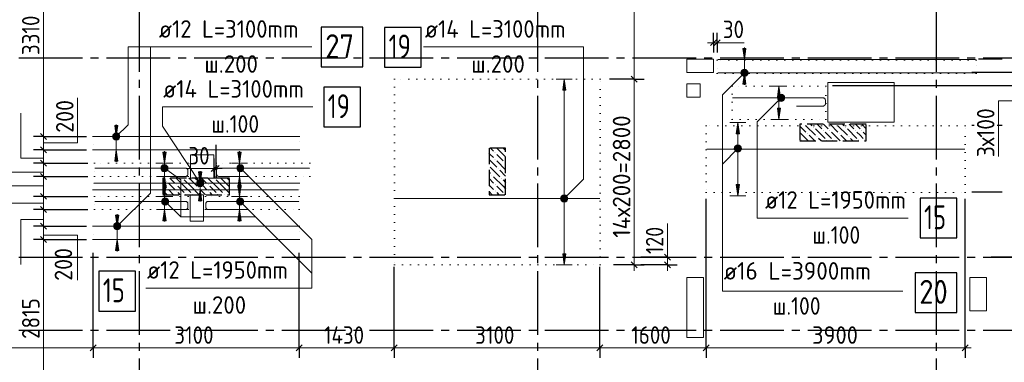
# Model space of a CAD drawing. Header units: millimetres. Extents: x 0 to 50400, y 0 to 35640.
# Tile 6 of 25: x 10717 to 25544, y 20677 to 25838. Entities that reach past the tile are written whole.
import ezdxf

# ---------------------------------------------------------------- set-up
doc = ezdxf.new("R2010")
doc.units = ezdxf.units.MM
for name, pattern in [('______2', [324, 240, -84]), ('______5', [1320, 960, -120, 120, -120]), ('______9', [120, 0, -120])]:
    doc.linetypes.add(name, pattern=pattern)
for name, color, linetype, lineweight in [('ДОП Верх по Х', 7, 'Continuous', 25), ('ЖБ Перекрытие верхний уровень', 7, 'Continuous', 35), ('ЖБ Пилон', 7, 'Continuous', 35), ('Общий01', 7, 'Continuous', 13), ('Позиционная метка номер позиции', 7, 'Continuous', 13), ('Размерная линия_ общее', 7, 'Continuous', 13), ('Тени', 7, 'Continuous', 13)]:
    doc.layers.add(name, color=color, linetype=linetype, lineweight=lineweight)
doc.layers.add('Оси', color=7, linetype='______5', true_color=0x656565)
doc.styles.add('ISOCPEUR', font='txt')

msp = doc.modelspace()

# ---------------------------------------------------------------- hatches: boundary and pattern name
at = {"layer": 'ДОП Верх по Х', "linetype": 'Continuous', "lineweight": 13, "transparency": 33554687}
for points in [[(21654, 25405), (21630, 25237), (21606, 25405)], [(22174, 24505), (22150, 24337), (22126, 24505)], [(12196, 24245), (12172, 24077), (12148, 24245)], [(12921, 23845), (12897, 23677), (12873, 23845)], [(14052, 23845), (14028, 23677), (14004, 23845)], [(13458, 23545), (13434, 23377), (13410, 23545)], [(12921, 23345), (12897, 23177), (12873, 23345)], [(14052, 23345), (14028, 23177), (14004, 23345)], [(21555, 23355), (21531, 23187), (21507, 23355)], [(12209, 22895), (12185, 22727), (12161, 22895)], [(18942, 22312), (18918, 22144), (18894, 22312)]]:
    msp.add_hatch(color=7, dxfattribs=at).paths.add_polyline_path(points, flags=16)
for points in [[(18942, 24776), (18918, 24944), (18894, 24776)], [(21654, 24869), (21630, 25037), (21606, 24869)], [(22174, 24669), (22150, 24837), (22126, 24669)], [(21555, 24119), (21531, 24287), (21507, 24119)], [(12196, 23709), (12172, 23877), (12148, 23709)], [(12921, 23309), (12897, 23477), (12873, 23309)], [(14052, 23309), (14028, 23477), (14004, 23309)], [(13458, 23109), (13434, 23277), (13410, 23109)], [(12921, 22809), (12897, 22977), (12873, 22809)], [(14052, 22809), (14028, 22977), (14004, 22809)], [(12209, 22359), (12185, 22527), (12161, 22359)]]:
    msp.add_hatch(color=7, dxfattribs=at).paths.add_polyline_path(points)
at = {"layer": 'ЖБ Пилон', "linetype": 'Continuous', "lineweight": -3, "transparency": 33554687}
for points in [[(22533, 24262), (22532, 24261), (22530, 24262)], [(22671, 24217), (22676, 24222), (22680, 24217), (22676, 24212)], [(22815, 24169), (22820, 24174), (22824, 24169), (22820, 24165)], [(22911, 24169), (22916, 24174), (22920, 24169), (22916, 24165)], [(23013, 24262), (23012, 24261), (23010, 24262)], [(23151, 24217), (23156, 24222), (23160, 24217), (23156, 24212)], [(23295, 24169), (23300, 24174), (23304, 24169), (23300, 24165)], [(23391, 24169), (23396, 24174), (23400, 24169), (23396, 24165)], [(22479, 24025), (22484, 24030), (22488, 24025), (22484, 24021)], [(22575, 24121), (22580, 24126), (22584, 24121), (22580, 24116)], [(22719, 24073), (22724, 24078), (22728, 24073), (22724, 24068)], [(22863, 24025), (22868, 24030), (22872, 24025), (22868, 24021)], [(22959, 24025), (22964, 24030), (22968, 24025), (22964, 24021)], [(23055, 24121), (23060, 24126), (23064, 24121), (23060, 24116)], [(23199, 24073), (23204, 24078), (23208, 24073), (23204, 24068)], [(23343, 24025), (23348, 24030), (23352, 24025), (23348, 24021)], [(23439, 24025), (23444, 24030), (23448, 24025), (23444, 24021)], [(17871, 23833), (17876, 23838), (17880, 23833), (17876, 23828)], [(17871, 23737), (17876, 23742), (17880, 23737), (17876, 23732)], [(17919, 23593), (17924, 23598), (17928, 23593), (17924, 23588)], [(18015, 23689), (18020, 23694), (18024, 23689), (18020, 23685)], [(13167, 23449), (13170, 23452), (13173, 23452), (13176, 23449), (13172, 23445)], [(13647, 23449), (13650, 23452), (13653, 23452), (13656, 23449), (13652, 23445)], [(17823, 23497), (17828, 23502), (17832, 23497), (17828, 23492)], [(17967, 23449), (17972, 23454), (17976, 23449), (17972, 23445)], [(12927, 23401), (12932, 23406), (12936, 23401), (12932, 23396)], [(12927, 23305), (12932, 23310), (12936, 23305), (12932, 23301)], [(13071, 23353), (13076, 23358), (13080, 23353), (13076, 23348)], [(13407, 23401), (13412, 23406), (13416, 23401), (13412, 23396)], [(13407, 23305), (13412, 23310), (13416, 23305), (13412, 23301)], [(13551, 23353), (13556, 23358), (13560, 23353), (13556, 23348)], [(17871, 23353), (17876, 23358), (17880, 23353), (17876, 23348)], [(13071, 23257), (13076, 23262), (13080, 23257), (13076, 23252)], [(13215, 23209), (13220, 23214), (13224, 23209), (13220, 23205)], [(13311, 23209), (13316, 23214), (13320, 23209), (13316, 23205)], [(13551, 23257), (13556, 23262), (13560, 23257), (13556, 23252)], [(13695, 23209), (13700, 23214), (13704, 23209), (13700, 23205)], [(13791, 23209), (13796, 23214), (13800, 23209), (13796, 23205)], [(17871, 23257), (17876, 23262), (17880, 23257), (17876, 23252)], [(18015, 23209), (18020, 23214), (18024, 23209), (18020, 23205)]]:
    msp.add_hatch(color=7, dxfattribs=at).paths.add_polyline_path(points, flags=16)
at = {"layer": 'Позиционная метка номер позиции', "linetype": 'Continuous', "lineweight": 13, "transparency": 33554687}
for points in [[(21668, 24999), (21592, 25076), (21578, 25051)], [(21682, 25024), (21616, 25089), (21592, 25076)], [(21682, 25024), (21592, 25076), (21668, 24999)], [(21682, 25051), (21644, 25089), (21616, 25089)], [(21682, 25051), (21616, 25089), (21682, 25024)], [(21644, 25089), (21682, 25051), (21668, 25076)], [(21668, 24999), (21578, 25051), (21644, 24985)], [(21644, 24985), (21578, 25051), (21578, 25024)], [(21644, 24985), (21578, 25024), (21616, 24985)], [(21616, 24985), (21578, 25024), (21592, 24999)], [(22223, 24622), (22147, 24699), (22133, 24674)], [(22223, 24622), (22133, 24674), (22199, 24608)], [(22199, 24608), (22133, 24674), (22133, 24647)], [(22199, 24608), (22133, 24647), (22171, 24608)], [(22171, 24608), (22133, 24647), (22147, 24622)], [(22237, 24647), (22171, 24712), (22147, 24699)], [(22237, 24647), (22147, 24699), (22223, 24622)], [(22237, 24674), (22199, 24712), (22171, 24712)], [(22237, 24674), (22171, 24712), (22237, 24647)], [(22199, 24712), (22237, 24674), (22223, 24699)], [(12120, 24091), (12210, 24039), (12134, 24116)], [(12120, 24064), (12186, 24025), (12120, 24091)], [(12120, 24091), (12186, 24025), (12210, 24039)], [(12159, 24025), (12120, 24064), (12134, 24039)], [(12120, 24064), (12159, 24025), (12186, 24025)], [(12134, 24116), (12224, 24064), (12159, 24129)], [(12134, 24116), (12210, 24039), (12224, 24064)], [(12159, 24129), (12224, 24064), (12224, 24091)], [(12159, 24129), (12224, 24091), (12186, 24129)], [(12186, 24129), (12224, 24091), (12210, 24116)], [(21569, 23859), (21492, 23936), (21479, 23911)], [(21569, 23859), (21479, 23911), (21544, 23845)], [(21544, 23845), (21479, 23911), (21479, 23884)], [(21544, 23845), (21479, 23884), (21517, 23845)], [(21517, 23845), (21479, 23884), (21492, 23859)], [(21583, 23884), (21517, 23949), (21492, 23936)], [(21583, 23884), (21492, 23936), (21569, 23859)], [(21583, 23911), (21544, 23949), (21517, 23949)], [(21583, 23911), (21517, 23949), (21583, 23884)], [(21544, 23949), (21583, 23911), (21569, 23936)], [(12842, 23605), (12874, 23649), (12852, 23631)], [(12874, 23649), (12842, 23605), (12847, 23578)], [(12874, 23649), (12847, 23578), (12901, 23654)], [(12901, 23654), (12847, 23578), (12865, 23556)], [(12901, 23654), (12865, 23556), (12927, 23645)], [(12927, 23645), (12865, 23556), (12891, 23547)], [(12927, 23645), (12891, 23547), (12945, 23623)], [(12945, 23623), (12891, 23547), (12918, 23552)], [(12945, 23623), (12918, 23552), (12949, 23596)], [(12949, 23596), (12918, 23552), (12940, 23569)], [(13988, 23614), (14026, 23652), (14002, 23639)], [(14026, 23652), (13988, 23614), (13988, 23587)], [(14026, 23652), (13988, 23587), (14054, 23652)], [(14054, 23652), (13988, 23587), (14002, 23562)], [(14054, 23652), (14002, 23562), (14078, 23639)], [(14078, 23639), (14002, 23562), (14026, 23548)], [(14078, 23639), (14026, 23548), (14092, 23614)], [(14092, 23614), (14026, 23548), (14054, 23548)], [(14092, 23614), (14054, 23548), (14092, 23587)], [(14092, 23587), (14054, 23548), (14078, 23562)], [(13381, 23374), (13458, 23425), (13431, 23431)], [(13381, 23374), (13431, 23431), (13386, 23401)], [(13389, 23348), (13458, 23425), (13381, 23374)], [(13386, 23401), (13431, 23431), (13405, 23422)], [(13389, 23348), (13479, 23407), (13458, 23425)], [(13410, 23329), (13479, 23407), (13389, 23348)], [(13410, 23329), (13488, 23380), (13479, 23407)], [(13437, 23324), (13488, 23380), (13410, 23329)], [(13437, 23324), (13482, 23353), (13488, 23380)], [(13482, 23353), (13437, 23324), (13464, 23332)], [(12857, 23114), (12895, 23152), (12870, 23139)], [(12895, 23152), (12857, 23114), (12857, 23087)], [(12895, 23152), (12857, 23087), (12922, 23152)], [(12922, 23152), (12857, 23087), (12870, 23062)], [(12922, 23152), (12870, 23062), (12947, 23139)], [(12947, 23139), (12870, 23062), (12895, 23048)], [(12947, 23139), (12895, 23048), (12960, 23114)], [(13985, 23114), (14023, 23152), (13999, 23139)], [(14023, 23152), (13985, 23114), (13985, 23087)], [(14023, 23152), (13985, 23087), (14050, 23152)], [(14050, 23152), (13985, 23087), (13999, 23062)], [(14050, 23152), (13999, 23062), (14075, 23139)], [(14075, 23139), (13999, 23062), (14023, 23048)], [(14075, 23139), (14023, 23048), (14089, 23114)], [(18866, 23158), (18956, 23106), (18880, 23182)], [(18866, 23130), (18932, 23092), (18866, 23158)], [(18866, 23158), (18932, 23092), (18956, 23106)], [(18904, 23092), (18866, 23130), (18880, 23106)], [(18866, 23130), (18904, 23092), (18932, 23092)], [(18880, 23182), (18970, 23130), (18904, 23196)], [(18880, 23182), (18956, 23106), (18970, 23130)], [(18904, 23196), (18970, 23130), (18970, 23158)], [(18904, 23196), (18970, 23158), (18932, 23196)], [(18932, 23196), (18970, 23158), (18956, 23182)], [(12960, 23114), (12895, 23048), (12922, 23048)], [(12960, 23114), (12922, 23048), (12960, 23087)], [(12960, 23087), (12922, 23048), (12947, 23062)], [(14089, 23114), (14023, 23048), (14050, 23048)], [(14089, 23114), (14050, 23048), (14089, 23087)], [(14089, 23087), (14050, 23048), (14075, 23062)], [(12133, 22741), (12223, 22689), (12147, 22766)], [(12133, 22714), (12199, 22675), (12133, 22741)], [(12133, 22741), (12199, 22675), (12223, 22689)], [(12172, 22675), (12133, 22714), (12147, 22689)], [(12133, 22714), (12172, 22675), (12199, 22675)], [(12147, 22766), (12237, 22714), (12172, 22779)], [(12147, 22766), (12223, 22689), (12237, 22714)], [(12172, 22779), (12237, 22714), (12237, 22741)], [(12172, 22779), (12237, 22741), (12199, 22779)], [(12199, 22779), (12237, 22741), (12223, 22766)]]:
    msp.add_hatch(color=7, dxfattribs=at).paths.add_polyline_path(points)

# ---------------------------------------------------------------- linework, layer by layer
at = {"layer": 'ДОП Верх по Х', "color": 251, "linetype": 'Continuous', "lineweight": 13, "true_color": 0x494949, "transparency": 33554687}
for p, q in [((21630, 25237), (21606, 25405)), ((21606, 25405), (21654, 25405)), ((21630, 25405), (21630, 25417)), ((21654, 25405), (21630, 25237)), ((21630, 25237), (21510, 25237)), ((21630, 25237), (21750, 25237)), ((21630, 25037), (21630, 25237)), ((18918, 24944), (18798, 24944)), ((18918, 24944), (18894, 24776)), ((18942, 24776), (18918, 24944)), ((18918, 24944), (19038, 24944)), ((18918, 24944), (18918, 24944)), ((21630, 25037), (21510, 25037)), ((21630, 25037), (21606, 24869)), ((21654, 24869), (21630, 25037)), ((21630, 25037), (21750, 25037)), ((18894, 24776), (18942, 24776)), ((18918, 22312), (18918, 24776)), ((21606, 24869), (21654, 24869)), ((21630, 24869), (21630, 24857)), ((22150, 24837), (22030, 24837)), ((22150, 24837), (22126, 24669)), ((22174, 24669), (22150, 24837)), ((22150, 24837), (22270, 24837)), ((22150, 24837), (22150, 24837)), ((22126, 24669), (22174, 24669)), ((22150, 24505), (22150, 24669)), ((22150, 24337), (22126, 24505)), ((22126, 24505), (22174, 24505)), ((22174, 24505), (22150, 24337)), ((22150, 24337), (22030, 24337)), ((22150, 24337), (22270, 24337)), ((22150, 24337), (22150, 24337)), ((12172, 24077), (12148, 24245)), ((12148, 24245), (12196, 24245)), ((12172, 24245), (12172, 24257)), ((12196, 24245), (12172, 24077)), ((21531, 24287), (21411, 24287)), ((21531, 24287), (21507, 24119)), ((21555, 24119), (21531, 24287)), ((21531, 24287), (21651, 24287)), ((21531, 24287), (21531, 24287)), ((12172, 24077), (12052, 24077)), ((12172, 24077), (12292, 24077)), ((12172, 23877), (12172, 24077)), ((21507, 24119), (21555, 24119)), ((21531, 23355), (21531, 24119)), ((12172, 23877), (12052, 23877)), ((12172, 23877), (12148, 23709)), ((12196, 23709), (12172, 23877)), ((12172, 23877), (12292, 23877)), ((12897, 23677), (12873, 23845)), ((12873, 23845), (12921, 23845)), ((12897, 23845), (12897, 23857)), ((12921, 23845), (12897, 23677)), ((14028, 23677), (14004, 23845)), ((14004, 23845), (14052, 23845)), ((14028, 23845), (14028, 23857)), ((14052, 23845), (14028, 23677)), ((12148, 23709), (12196, 23709)), ((12172, 23709), (12172, 23697)), ((12897, 23677), (12777, 23677)), ((12897, 23677), (13017, 23677)), ((12897, 23477), (12897, 23677)), ((14028, 23677), (13908, 23677)), ((14028, 23677), (14148, 23677)), ((14028, 23477), (14028, 23677)), ((12897, 23477), (12777, 23477)), ((12897, 23477), (12873, 23309)), ((12921, 23309), (12897, 23477)), ((12897, 23477), (13017, 23477)), ((13434, 23377), (13410, 23545)), ((13410, 23545), (13458, 23545)), ((13434, 23545), (13434, 23557)), ((13458, 23545), (13434, 23377)), ((14028, 23477), (13908, 23477)), ((14028, 23477), (14004, 23309)), ((14052, 23309), (14028, 23477)), ((14028, 23477), (14148, 23477)), ((12897, 23177), (12873, 23345)), ((12873, 23345), (12921, 23345)), ((12873, 23309), (12921, 23309)), ((12897, 23345), (12897, 23357)), ((12921, 23345), (12897, 23177)), ((12897, 23309), (12897, 23297)), ((13434, 23377), (13314, 23377)), ((13434, 23277), (13314, 23277)), ((13434, 23277), (13410, 23109)), ((13434, 23377), (13554, 23377)), ((13434, 23277), (13434, 23377)), ((13458, 23109), (13434, 23277)), ((13434, 23277), (13554, 23277)), ((14028, 23177), (14004, 23345)), ((14004, 23345), (14052, 23345)), ((14004, 23309), (14052, 23309)), ((14028, 23345), (14028, 23357)), ((14052, 23345), (14028, 23177)), ((14028, 23309), (14028, 23297)), ((21531, 23187), (21507, 23355)), ((21507, 23355), (21555, 23355)), ((21555, 23355), (21531, 23187)), ((12897, 23177), (12777, 23177)), ((12897, 23177), (13017, 23177)), ((12897, 22977), (12897, 23177)), ((14028, 23177), (13908, 23177)), ((14028, 23177), (14148, 23177)), ((14028, 22977), (14028, 23177)), ((21531, 23187), (21411, 23187)), ((21531, 23187), (21651, 23187)), ((21531, 23187), (21531, 23187)), ((13410, 23109), (13458, 23109)), ((13434, 23109), (13434, 23097)), ((12185, 22727), (12161, 22895)), ((12161, 22895), (12209, 22895)), ((12185, 22895), (12185, 22907)), ((12209, 22895), (12185, 22727)), ((12897, 22977), (12777, 22977)), ((12897, 22977), (12873, 22809)), ((12921, 22809), (12897, 22977)), ((12897, 22977), (13017, 22977)), ((14028, 22977), (13908, 22977)), ((14028, 22977), (14004, 22809)), ((14052, 22809), (14028, 22977)), ((14028, 22977), (14148, 22977)), ((12185, 22727), (12065, 22727)), ((12185, 22727), (12305, 22727)), ((12185, 22527), (12185, 22727)), ((12873, 22809), (12921, 22809)), ((12897, 22809), (12897, 22797)), ((14004, 22809), (14052, 22809)), ((14028, 22809), (14028, 22797)), ((12185, 22527), (12065, 22527)), ((12185, 22527), (12161, 22359)), ((12209, 22359), (12185, 22527)), ((12185, 22527), (12305, 22527)), ((12161, 22359), (12209, 22359)), ((12185, 22359), (12185, 22347)), ((18918, 22144), (18894, 22312)), ((18894, 22312), (18942, 22312)), ((18942, 22312), (18918, 22144)), ((18918, 22144), (18798, 22144)), ((18918, 22144), (19038, 22144)), ((18918, 22144), (18918, 22144))]:
    msp.add_line(p, q, dxfattribs=at)
at = {"layer": 'ДОП Верх по Х', "color": 7, "linetype": 'Continuous', "lineweight": 18, "transparency": 33554687}
for p, q in [((25112, 25237), (21228, 25237)), ((25112, 25037), (21228, 25037)), ((14919, 24077), (11831, 24077)), ((14919, 23877), (11831, 23877)), ((24947, 23887), (21063, 23887)), ((14918, 23377), (11832, 23377)), ((14918, 23277), (11832, 23277)), ((19453, 23144), (16367, 23144)), ((14919, 22727), (11831, 22727)), ((14919, 22527), (11831, 22527))]:
    msp.add_line(p, q, dxfattribs=at)
at = {"layer": 'ДОП Верх по Х', "color": 7, "linetype": 'Continuous', "lineweight": 25, "transparency": 33554687}
for points in [[(15259, 25127), (15883, 25127), (15883, 25727), (15259, 25727), (15259, 25127)], [(16213, 25123), (16765, 25123), (16765, 25723), (16213, 25723), (16213, 25123)], [(15295, 24223), (15847, 24223), (15847, 24823), (15295, 24823), (15295, 24223)], [(24275, 22550), (24827, 22550), (24827, 23150), (24275, 23150), (24275, 22550)], [(11909, 21449), (12461, 21449), (12461, 22049), (11909, 22049), (11909, 21449)], [(24203, 21426), (24827, 21426), (24827, 22026), (24203, 22026), (24203, 21426)]]:
    msp.add_lwpolyline(points, dxfattribs=at)
at = {"layer": 'ДОП Верх по Х', "color": 7, "linetype": 'Continuous', "lineweight": 18, "transparency": 33554687}
for points in [[(22412, 24537), (22815, 24537), (22822, 24538), (22828, 24540), (22834, 24544), (22839, 24548), (22843, 24553), (22847, 24559), (22849, 24565), (22850, 24572), (22850, 24626), (22849, 24632), (22847, 24639), (22843, 24645), (22839, 24650), (22834, 24654), (22828, 24657), (22822, 24660), (22815, 24660), (21451, 24660)], [(12812, 23477), (13215, 23477), (13222, 23478), (13228, 23480), (13234, 23484), (13239, 23488), (13243, 23493), (13247, 23499), (13249, 23505), (13250, 23512), (13250, 23566), (13249, 23572), (13247, 23579), (13243, 23585), (13239, 23590), (13234, 23594), (13228, 23597), (13222, 23600), (13215, 23600), (11851, 23600)], [(14120, 23477), (13716, 23477), (13710, 23478), (13703, 23480), (13697, 23484), (13692, 23488), (13688, 23493), (13685, 23499), (13683, 23505), (13682, 23512), (13682, 23566), (13683, 23572), (13685, 23579), (13688, 23585), (13692, 23590), (13697, 23594), (13703, 23597), (13710, 23600), (13716, 23600), (15081, 23600)], [(12812, 22977), (13215, 22977), (13222, 22978), (13228, 22980), (13234, 22984), (13239, 22988), (13243, 22993), (13247, 22999), (13249, 23005), (13250, 23012), (13250, 23066), (13249, 23072), (13247, 23079), (13243, 23085), (13239, 23090), (13234, 23094), (13228, 23097), (13222, 23100), (13215, 23100), (11851, 23100)], [(13958, 22977), (13555, 22977), (13549, 22978), (13542, 22980), (13536, 22984), (13531, 22988), (13527, 22993), (13524, 22999), (13521, 23005), (13520, 23012), (13520, 23066), (13521, 23072), (13524, 23079), (13527, 23085), (13531, 23090), (13536, 23094), (13542, 23097), (13549, 23100), (13555, 23100), (14919, 23100)]]:
    msp.add_lwpolyline(points, dxfattribs=at)
at = {"layer": 'ЖБ Перекрытие верхний уровень', "color": 7, "linetype": 'Continuous', "lineweight": 18, "transparency": 33554687}
for p, q in [((21163, 25242), (20763, 25242)), ((20763, 25242), (20763, 25042)), ((21163, 25042), (21163, 25242)), ((20763, 25042), (21163, 25042)), ((20964, 24872), (20764, 24872)), ((20764, 24872), (20764, 24672)), ((20964, 24672), (20964, 24872)), ((23885, 24892), (22885, 24892)), ((22885, 24892), (22885, 24292)), ((23885, 24292), (23885, 24892)), ((20764, 24672), (20964, 24672)), ((22885, 24292), (23885, 24292)), ((13641, 23802), (13291, 23802)), ((13291, 23802), (13291, 23452)), ((13641, 23452), (13641, 23802)), ((13291, 23452), (13641, 23452)), ((13486, 23202), (13286, 23202)), ((13286, 23202), (13286, 22802)), ((13486, 22802), (13486, 23202)), ((13286, 22802), (13486, 22802)), ((21015, 21952), (20765, 21952)), ((20765, 21952), (20765, 21052)), ((21015, 21052), (21015, 21952)), ((25275, 21952), (25025, 21952)), ((25025, 21952), (25025, 21452)), ((25275, 21452), (25275, 21952)), ((25025, 21452), (25275, 21452)), ((20765, 21052), (21015, 21052))]:
    msp.add_line(p, q, dxfattribs=at)
at = {"layer": 'ЖБ Пилон', "color": 253, "linetype": '______2', "lineweight": -3, "true_color": 0xa0a0a0, "transparency": 33554687}
for p, q in [((23465, 24262), (22465, 24262)), ((22465, 24262), (22465, 24012)), ((23465, 24012), (23465, 24262)), ((18035, 23902), (17785, 23902)), ((17785, 23902), (17785, 23202)), ((18035, 23202), (18035, 23902)), ((22465, 24012), (23465, 24012)), ((13875, 23452), (12875, 23452)), ((12875, 23452), (12875, 23202)), ((13875, 23202), (13875, 23452)), ((12875, 23202), (13875, 23202)), ((17785, 23202), (18035, 23202))]:
    msp.add_line(p, q, dxfattribs=at)
at = {"layer": 'ЖБ Пилон', "color": 253, "linetype": 'Continuous', "lineweight": -3, "true_color": 0xa0a0a0, "transparency": 33554687}
for p, q in [((22465, 24236), (22556, 24145)), ((22556, 24241), (22700, 24097)), ((22652, 24241), (22630, 24262)), ((22700, 24193), (22844, 24049)), ((22726, 24262), (22796, 24193)), ((22823, 24262), (22892, 24193)), ((22919, 24262), (23036, 24145)), ((23036, 24241), (23180, 24097)), ((23132, 24241), (23110, 24262)), ((23180, 24193), (23324, 24049)), ((23206, 24262), (23276, 24193)), ((23303, 24262), (23372, 24193)), ((23399, 24262), (23465, 24196)), ((22465, 24140), (22592, 24012)), ((22604, 24097), (22688, 24012)), ((22785, 24012), (22748, 24049)), ((22892, 24097), (22844, 24145)), ((22940, 24049), (22892, 24097)), ((22940, 24145), (23072, 24012)), ((23084, 24097), (23168, 24012)), ((23265, 24012), (23228, 24049)), ((23372, 24097), (23324, 24145)), ((23420, 24049), (23372, 24097)), ((23420, 24145), (23465, 24100)), ((17806, 23902), (17852, 23857)), ((17996, 23809), (17903, 23902)), ((17998, 23902), (18035, 23866)), ((17804, 23809), (17785, 23828)), ((17785, 23732), (17900, 23617)), ((17852, 23761), (17804, 23809)), ((17900, 23809), (17996, 23713)), ((17996, 23809), (18035, 23770)), ((17804, 23617), (17948, 23473)), ((17900, 23713), (18035, 23578)), ((12880, 23452), (12908, 23425)), ((12976, 23452), (13052, 23377)), ((13196, 23329), (13072, 23452)), ((13292, 23425), (13264, 23452)), ((13360, 23452), (13388, 23425)), ((13456, 23452), (13532, 23377)), ((13676, 23329), (13552, 23452)), ((13772, 23425), (13744, 23452)), ((13840, 23452), (13868, 23425)), ((17785, 23540), (17804, 23521)), ((17785, 23444), (17852, 23377)), ((17996, 23329), (17852, 23473)), ((18035, 23482), (17948, 23569)), ((12875, 23362), (12908, 23329)), ((13004, 23329), (12956, 23377)), ((12956, 23281), (13034, 23202)), ((13052, 23281), (13004, 23329)), ((13100, 23329), (13196, 23233)), ((13196, 23425), (13292, 23329)), ((13196, 23329), (13292, 23233)), ((13292, 23425), (13388, 23329)), ((13292, 23329), (13418, 23202)), ((13484, 23329), (13436, 23377)), ((13436, 23281), (13514, 23202)), ((13532, 23281), (13484, 23329)), ((13580, 23329), (13676, 23233)), ((13676, 23425), (13772, 23329)), ((13676, 23329), (13772, 23233)), ((13772, 23425), (13868, 23329)), ((13772, 23329), (13875, 23226)), ((17804, 23329), (17785, 23348)), ((17852, 23281), (17804, 23329)), ((17900, 23329), (17996, 23233)), ((17996, 23425), (18035, 23386)), ((17996, 23329), (18035, 23290)), ((12875, 23266), (12938, 23202)), ((13100, 23233), (13130, 23202)), ((13580, 23233), (13610, 23202)), ((17785, 23252), (17834, 23202)), ((17900, 23233), (17930, 23202))]:
    msp.add_line(p, q, dxfattribs=at)
at = {"layer": 'Общий01', "color": 7, "linetype": 'Continuous', "lineweight": 13, "transparency": 33554687}
for p, q in [((21220, 25492), (21627, 25492)), ((25866, 24614), (25454, 24614)), ((25454, 24614), (25454, 23777)), ((13646, 23596), (13236, 23596)), ((20470, 22263), (20470, 22766))]:
    msp.add_line(p, q, dxfattribs=at)
for points in [[(11076, 23983), (11588, 23983), (11588, 24663)], [(11076, 23542), (10326, 23542), (10326, 24452)], [(11076, 23750), (10736, 23750), (10736, 24430)], [(11076, 23334), (9916, 23334), (9916, 24244)], [(11076, 23073), (10326, 23073), (10326, 22163)], [(11076, 22828), (10736, 22828), (10736, 22148)], [(11076, 22594), (11588, 22594), (11588, 21914)]]:
    msp.add_lwpolyline(points, dxfattribs=at)
at = {"layer": 'Оси', "color": 8, "linetype": '______5', "lineweight": -3, "transparency": 33554687}
for p, q in [((12515, 32612), (12515, 8317)), ((18515, 32612), (18515, 8317)), ((24515, 32612), (24515, 8317)), ((8065, 25262), (42963, 25262)), ((8065, 22262), (42963, 22262)), ((8065, 21162), (42963, 21162))]:
    msp.add_line(p, q, dxfattribs=at)
at = {"layer": 'Позиционная метка номер позиции', "color": 7, "linetype": 'Continuous', "lineweight": 13, "transparency": 33554687}
for p, q in [((21592, 25076), (21592, 25076)), ((21668, 25076), (21668, 25076)), ((21592, 24999), (21592, 24999)), ((21668, 24999), (21668, 24999)), ((22147, 24699), (22147, 24699)), ((22147, 24622), (22147, 24622)), ((22223, 24699), (22223, 24699)), ((22223, 24622), (22223, 24622)), ((12134, 24116), (12134, 24116)), ((12134, 24039), (12134, 24039)), ((12210, 24116), (12210, 24116)), ((12210, 24039), (12210, 24039)), ((21531, 23897), (21298, 23664)), ((21492, 23936), (21492, 23936)), ((21569, 23936), (21569, 23936)), ((21492, 23859), (21492, 23859)), ((21569, 23859), (21569, 23859)), ((12852, 23631), (12852, 23631)), ((12927, 23645), (12927, 23645)), ((14002, 23639), (14002, 23639)), ((14078, 23639), (14078, 23639)), ((12865, 23556), (12865, 23556)), ((12940, 23569), (12940, 23569)), ((14002, 23562), (14002, 23562)), ((14078, 23562), (14078, 23562)), ((13389, 23348), (13389, 23348)), ((13405, 23422), (13405, 23422)), ((13464, 23332), (13464, 23332)), ((13479, 23407), (13479, 23407)), ((12870, 23139), (12870, 23139)), ((12947, 23139), (12947, 23139)), ((13999, 23139), (13999, 23139)), ((14075, 23139), (14075, 23139)), ((18880, 23182), (18880, 23182)), ((18956, 23182), (18956, 23182)), ((12870, 23062), (12870, 23062)), ((12947, 23062), (12947, 23062)), ((13999, 23062), (13999, 23062)), ((14037, 23100), (15115, 22022)), ((14075, 23062), (14075, 23062)), ((18880, 23106), (18880, 23106)), ((18956, 23106), (18956, 23106)), ((12147, 22766), (12147, 22766)), ((12147, 22689), (12147, 22689)), ((12223, 22766), (12223, 22766)), ((12223, 22689), (12223, 22689))]:
    msp.add_line(p, q, dxfattribs=at)
for points in [[(12172, 24077), (12349, 24254), (12349, 25427), (15116, 25427)], [(12185, 22727), (12685, 23227), (12685, 25427)], [(18918, 23144), (19208, 23434), (19208, 25427), (16798, 25427)], [(21630, 25037), (21298, 24705), (21298, 21750), (24018, 21750)], [(22185, 24660), (21824, 24300), (21824, 22850), (24094, 22850)], [(13434, 23377), (12870, 24233), (12870, 24523), (15132, 24523)], [(14040, 23600), (15115, 22526), (15115, 21796), (12615, 21796)], [(12896, 23600), (13142, 23427), (13142, 22867)], [(12908, 23100), (13142, 22867), (14270, 22867)]]:
    msp.add_lwpolyline(points, dxfattribs=at)
for centre in [(21630, 25037), (22185, 24660), (12172, 24077), (21531, 23897), (12896, 23600), (14040, 23600), (13434, 23377), (12908, 23100), (14037, 23100), (18918, 23144), (12185, 22727)]:
    msp.add_circle(centre, 54, dxfattribs=at)
at = {"layer": 'Размерная линия_ общее', "color": 7, "linetype": 'Continuous', "lineweight": 13, "transparency": 33554687}
for p, q in [((19972, 24943), (19972, 27442)), ((11076, 24077), (11076, 27192)), ((21163, 25492), (21073, 25492)), ((21163, 25492), (21220, 25492)), ((21220, 25492), (21310, 25492)), ((11076, 23877), (11076, 24077)), ((11076, 23677), (11076, 23877)), ((11076, 23477), (11076, 23677)), ((13646, 23596), (13556, 23596)), ((13676, 23596), (13646, 23596)), ((13676, 23596), (13766, 23596)), ((11076, 23177), (11076, 23477)), ((11076, 22977), (11076, 23177)), ((11076, 22727), (11076, 22977)), ((11076, 22527), (11076, 22727)), ((11076, 19712), (11076, 22527)), ((20470, 22263), (20470, 22353)), ((19972, 22143), (19972, 22053)), ((20470, 22143), (20470, 22053)), ((9015, 20895), (11825, 20895)), ((11825, 20895), (14925, 20895)), ((14925, 20895), (16355, 20895)), ((16355, 20895), (19455, 20895)), ((19455, 20895), (21055, 20895)), ((21055, 20895), (24955, 20895)), ((24955, 20895), (25045, 20895))]:
    msp.add_line(p, q, dxfattribs=at)
at = {"layer": 'Размерная линия_ общее', "color": 7, "linetype": 'Continuous', "lineweight": 25, "transparency": 33554687}
for p, q in [((21118, 25447), (21208, 25537)), ((21175, 25447), (21265, 25537)), ((20017, 24898), (19927, 24988)), ((11121, 24032), (11031, 24122)), ((11121, 23832), (11031, 23922)), ((11121, 23632), (11031, 23722)), ((13691, 23641), (13601, 23551)), ((13721, 23641), (13631, 23551)), ((11121, 23432), (11031, 23522)), ((11121, 23132), (11031, 23222)), ((11121, 22932), (11031, 23022)), ((11121, 22682), (11031, 22772)), ((11121, 22482), (11031, 22572)), ((20515, 22218), (20425, 22308)), ((20017, 22098), (19927, 22188)), ((20515, 22098), (20425, 22188)), ((11780, 20850), (11870, 20940)), ((14880, 20850), (14970, 20940)), ((16310, 20850), (16400, 20940)), ((19410, 20850), (19500, 20940)), ((21010, 20850), (21100, 20940)), ((24910, 20850), (25000, 20940))]:
    msp.add_line(p, q, dxfattribs=at)
at = {"layer": 'Размерная линия_ общее', "color": 7, "linetype": 'Continuous', "lineweight": -3, "transparency": 33554687}
for p, q in [((21163, 25492), (21163, 25642)), ((21220, 25492), (21220, 25642)), ((21163, 25492), (21163, 25342)), ((21163, 25492), (21163, 25342)), ((21220, 25492), (21220, 25342)), ((21220, 25492), (21220, 25437)), ((25512, 25242), (25155, 25242)), ((19972, 24943), (19822, 24943)), ((19972, 24943), (20122, 24943)), ((25091, 24242), (25055, 24242)), ((25512, 24242), (25434, 24242)), ((11076, 24077), (10926, 24077)), ((11076, 24077), (11226, 24077)), ((11076, 23877), (10926, 23877)), ((11076, 23877), (11226, 23877)), ((13646, 23596), (13646, 23746)), ((13676, 23596), (13676, 23746)), ((11076, 23677), (10926, 23677)), ((11076, 23677), (11226, 23677)), ((13646, 23596), (13646, 23446)), ((13646, 23596), (13646, 23596)), ((13676, 23596), (13676, 23446)), ((11076, 23477), (10926, 23477)), ((11076, 23477), (11226, 23477)), ((11076, 23177), (10926, 23177)), ((11076, 23177), (11226, 23177)), ((24955, 20895), (24955, 23137)), ((25512, 23242), (25055, 23242)), ((11076, 22977), (10926, 22977)), ((11076, 22977), (11226, 22977)), ((11076, 22727), (10926, 22727)), ((11076, 22727), (11226, 22727)), ((11076, 22527), (10926, 22527)), ((11076, 22527), (11226, 22527)), ((20470, 22263), (20072, 22263)), ((20470, 22263), (20320, 22263)), ((20470, 22263), (20620, 22263)), ((25866, 22262), (25346, 22262)), ((19972, 22143), (19660, 22143)), ((19972, 22143), (19822, 22143)), ((19972, 22143), (20122, 22143)), ((20470, 22143), (20072, 22143)), ((20470, 22143), (20320, 22143)), ((20470, 22143), (20620, 22143)), ((11825, 20895), (11825, 21045)), ((14925, 20895), (14925, 21045)), ((16355, 20895), (16355, 21045)), ((19455, 20895), (19455, 21045)), ((21055, 20895), (21055, 21045)), ((24955, 20895), (24955, 21045)), ((11825, 20895), (11825, 20745)), ((14925, 20895), (14925, 20745)), ((16355, 20895), (16355, 20745)), ((19455, 20895), (19455, 20745)), ((21055, 20895), (21055, 20745)), ((24955, 20895), (24955, 20745))]:
    msp.add_line(p, q, dxfattribs=at)
for points in [[(19972, 24943), (19952, 24943), (19952, 24943), (19952, 24943), (19952, 24943), (19952, 24943), (19952, 24943), (19600, 24943)], [(25866, 25042), (25855, 25042), (25855, 25042), (25855, 25042), (25855, 25042), (25855, 25042), (25855, 25042), (25855, 25042), (25855, 25042), (25664, 25042), (25664, 25042), (25055, 25042)], [(25866, 24842), (25855, 24842), (25855, 24842), (25855, 24842), (25855, 24842), (25855, 24842), (25855, 24842), (25855, 24842), (25855, 24842), (25679, 24842), (25679, 24842), (22956, 24842)], [(11076, 24077), (11567, 24077), (11567, 24077), (11725, 24077)], [(11076, 23877), (11555, 23877), (11555, 23877), (11725, 23877)], [(13676, 23596), (13676, 23755), (13676, 23755), (13676, 23953)], [(11076, 23677), (11543, 23677), (11543, 23677), (11745, 23677)], [(11076, 23477), (11532, 23477), (11532, 23477), (11745, 23477)], [(11076, 23177), (11514, 23177), (11514, 23177), (11745, 23177)], [(21055, 20895), (21055, 20916), (21055, 20916), (21055, 23137)], [(11076, 22977), (11502, 22977), (11502, 22977), (11745, 22977)], [(11076, 22727), (11488, 22727), (11488, 22727), (11725, 22727)], [(11076, 22527), (11476, 22527), (11476, 22527), (11725, 22527)], [(11825, 20895), (11825, 20916), (11825, 20916), (11825, 20916), (11825, 20916), (11825, 20916), (11825, 20916), (11825, 20916), (11825, 20916), (11825, 20916), (11825, 20916), (11825, 21661), (11825, 21661), (11825, 22327)], [(14925, 20895), (14925, 20916), (14925, 20916), (14925, 20916), (14925, 20916), (14925, 20916), (14925, 20916), (14925, 20916), (14925, 20916), (14925, 22327)], [(16355, 20895), (16355, 20916), (16355, 20916), (16355, 20916), (16355, 20916), (16355, 20916), (16355, 20916), (16355, 22115)], [(19455, 20895), (19455, 20916), (19455, 20916), (19455, 20916), (19455, 20916), (19455, 22115)]]:
    msp.add_lwpolyline(points, dxfattribs=at)
at = {"layer": 'Размерная линия_ общее', "color": 7, "linetype": 'Continuous', "lineweight": 13, "transparency": 33554687}
for points in [[(19972, 22143), (19972, 22440), (19972, 22440), (19972, 22651), (19972, 22651), (19972, 22692), (19972, 22692), (19972, 22894), (19972, 22894), (19972, 23090), (19972, 23090), (19972, 24943)], [(20470, 22143), (20470, 22196), (20470, 22196), (20470, 22263)]]:
    msp.add_lwpolyline(points, dxfattribs=at)
at = {"layer": 'Тени', "color": 7, "linetype": '______9', "lineweight": 13, "transparency": 33554687}
for p, q in [((21220, 25229), (21220, 25029)), ((25120, 25229), (21220, 25229)), ((25120, 25029), (25120, 25229)), ((16360, 24944), (16360, 22144)), ((19460, 24944), (16360, 24944)), ((19460, 22144), (19460, 24944)), ((21220, 25029), (25120, 25029)), ((21445, 24837), (21445, 24337)), ((22856, 24837), (21445, 24837)), ((22856, 24337), (22856, 24837)), ((21445, 24337), (22856, 24337)), ((21055, 24237), (21055, 23237)), ((24955, 24237), (21055, 24237)), ((24955, 23237), (24955, 24237)), ((11825, 24077), (11825, 23877)), ((14925, 24077), (11825, 24077)), ((14925, 23877), (14925, 24077)), ((11825, 23877), (14925, 23877)), ((11845, 23677), (11845, 23477)), ((13256, 23677), (11845, 23677)), ((13256, 23477), (13256, 23677)), ((13676, 23677), (13676, 23477)), ((15087, 23677), (13676, 23677)), ((15087, 23477), (15087, 23677)), ((11845, 23477), (13256, 23477)), ((13676, 23477), (15087, 23477)), ((11825, 23377), (11825, 23277)), ((14925, 23377), (11825, 23377)), ((11825, 23277), (14925, 23277)), ((14925, 23277), (14925, 23377)), ((11845, 23177), (11845, 22977)), ((13256, 23177), (11845, 23177)), ((13256, 22977), (13256, 23177)), ((13514, 23177), (13514, 22977)), ((14925, 23177), (13514, 23177)), ((14925, 22977), (14925, 23177)), ((21055, 23237), (24955, 23237)), ((11845, 22977), (13256, 22977)), ((13514, 22977), (14925, 22977)), ((11825, 22727), (11825, 22527)), ((14925, 22727), (11825, 22727)), ((14925, 22527), (14925, 22727)), ((11825, 22527), (14925, 22527)), ((16360, 22144), (19460, 22144))]:
    msp.add_line(p, q, dxfattribs=at)

# ---------------------------------------------------------------- texts
at = {"layer": 'ДОП Верх по Х', "color": 7, "linetype": 'Continuous', "lineweight": 13, "transparency": 33554687, "attachment_point": 7, "style": 'ISOCPEUR'}
for s, insert, char_height, width in [('\\W0.94;ø12 L=3100mm ', (12813, 25567), 264, 2525.26), ('\\W0.94;ø14 L=3100mm ', (16818, 25567), 264, 2551.79), ('\\W0.87;27', (15319, 25259), 360, 660.97), ('\\W0.75;19', (16273, 25255), 360, 566.75), ('\\W0.95;ш.200 ', (13499, 25039), 264, 1154.56), ('\\W0.95;ш.200 ', (17518, 25039), 264, 1154.56), ('\\W0.94;ø14 L=3100mm ', (12877, 24664), 264, 2551.79), ('\\W0.75;19', (15355, 24355), 360, 566.73), ('\\W0.90;ш.100 ', (13603, 24136), 264, 1095.48), ('\\W0.94;ø12 L=1950mm ', (21941, 22991), 264, 2525.26), ('\\W0.75;15', (24335, 22682), 360, 566.74), ('\\W0.90;ш.100 ', (22654, 22463), 264, 1095.49), ('\\W0.94;ø12 L=1950mm ', (12635, 21936), 264, 2525.24), ('\\W0.96;ø16 L=3900mm ', (21318, 21922), 264, 2580.64), ('\\W0.75;15', (11969, 21581), 360, 566.74), ('\\W0.87;20', (24263, 21558), 360, 660.97), ('\\W0.95;ш.200 ', (13321, 21408), 264, 1154.56), ('\\W0.90;ш.100 ', (22057, 21394), 264, 1095.47)]:
    msp.add_mtext(s, dxfattribs=dict(at, insert=insert, char_height=char_height, width=width))
at = {"layer": 'Размерная линия_ общее', "color": 7, "linetype": 'Continuous', "lineweight": 25, "transparency": 33554687, "char_height": 264, "attachment_point": 7, "rotation": 90, "style": 'ISOCPEUR'}
for s, insert, width in [('\\W0.87;3310', (11016, 25305), 800.29), ('\\W0.91;200', (11528, 24135), 674.38), ('\\W0.89;3х100', (25395, 23767), 988.27), ('\\W0.95;14х200=2800', (19912, 22553), 2130.3), ('\\W0.83;120', (20410, 22308), 610.28), ('\\W0.91;200', (11508, 21905), 674.39), ('\\W0.87;2815', (11016, 21030), 800.28)]:
    msp.add_mtext(s, dxfattribs=dict(at, insert=insert, width=width))
at = {"layer": 'Размерная линия_ общее', "color": 7, "linetype": 'Continuous', "lineweight": 25, "transparency": 33554687, "char_height": 264, "attachment_point": 7, "style": 'ISOCPEUR'}
for s, insert, width in [('\\W0.87;30', (21305, 25561), 484.72), ('\\W0.87;30', (13258, 23656), 484.71), ('\\W0.87;3100', (13045, 20955), 800.28), ('\\W0.87;1430', (15297, 20955), 827.32), ('\\W0.87;3100', (17575, 20955), 800.28), ('\\W0.87;1600', (19925, 20955), 800.28), ('\\W0.93;3900', (22649, 20955), 861.71)]:
    msp.add_mtext(s, dxfattribs=dict(at, insert=insert, width=width))

doc.saveas('drawing.dxf')
